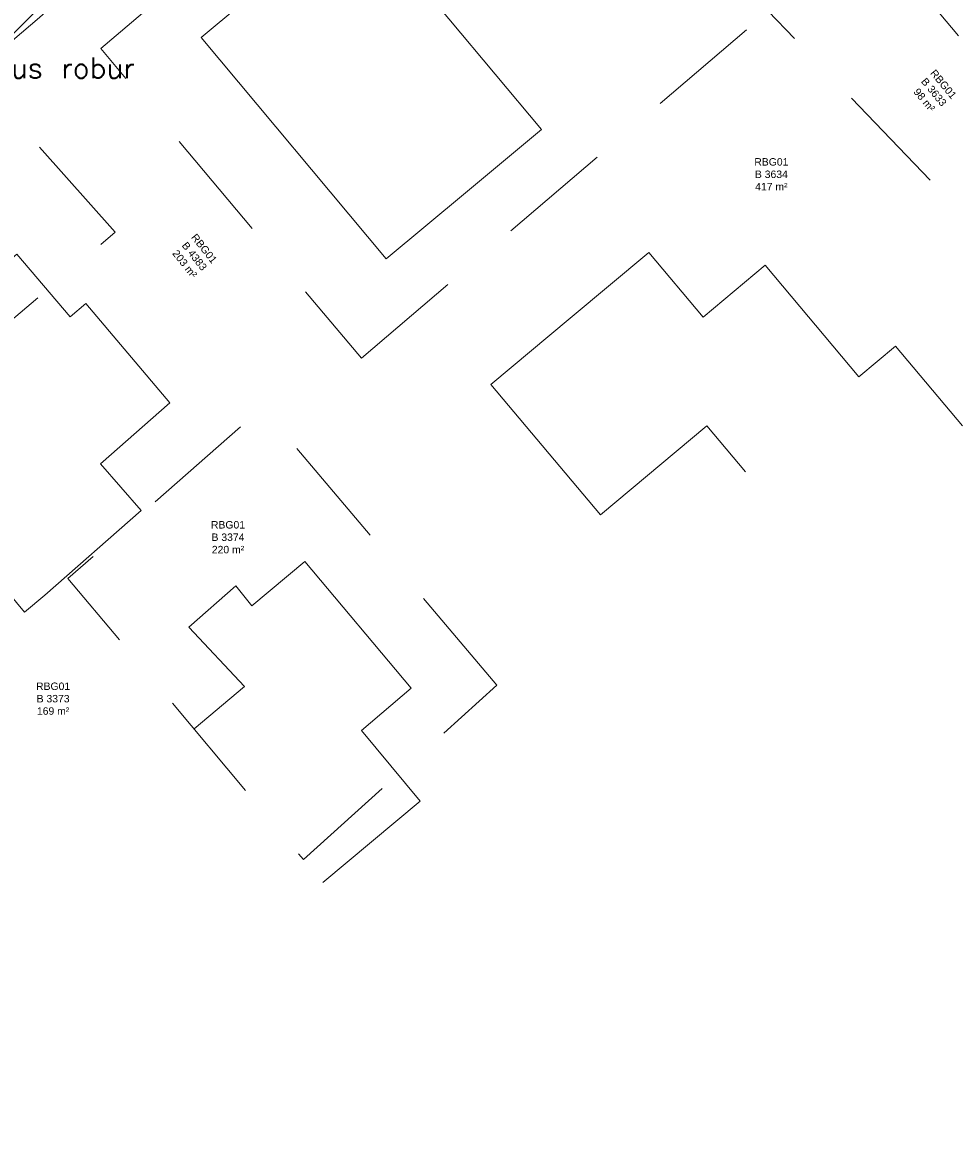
# Model space of a CAD drawing. Header units: metres. Extents: x 102852 to 107197, y 385458 to 392889.
# Tile 13 of 50: x 106812 to 106858, y 392480 to 392535. Entities that reach past the tile are written whole.
import ezdxf
from ezdxf.enums import TextEntityAlignment as Align

# ---------------------------------------------------------------- set-up
doc = ezdxf.new("R2010")
doc.units = ezdxf.units.M
doc.linetypes.add('KG-PERCEEL', pattern=[19, 5.5, -2, -2, 5.5, -2, -2])
for name, color, linetype, lineweight in [('0-BEPLANTING', 14, 'Continuous', 30), ('B-WE-KG-GRENS-T18', 10, 'Continuous', 13), ('B-WE-KG-GRENS_PERCEEL-GV', 150, 'KG-PERCEEL', 13), ('B-WE-OG-TOPOGRAFIE_BEBOUWING-G', 8, 'Continuous', 13), ('Boomsoort', 10, 'Continuous', 0), ('N-WE-IE-TERREINAFSCHEIDING_KUNSTMATIG_HEKWERK-G', 6, 'Continuous', 0), ('X-XX-AL-VERWIJZING-S', 7, 'Continuous', 30)]:
    doc.layers.add(name, color=color, linetype=linetype, lineweight=lineweight)
doc.styles.add('NLCS-ISO-T25', font='NLCS-ISO.ttf')
doc.styles.add('Style-txt', font='txt.shx')

# ---------------------------------------------------------------- blocks, each defined once
blk = doc.blocks.new('kadata_3')
at = {"layer": 'B-WE-KG-GRENS_PERCEEL-GV'}
for points in [[(106828.823, 392518.824), (106848.507, 392535.623), (106834.924, 392549.799), (106816.215, 392533.813)], [(106863.824, 392527.162), (106853.294, 392539.709), (106848.507, 392535.623), (106859.842, 392523.793)], [(106816.904, 392524.929), (106812.074, 392530.352), (106795.575, 392516.563), (106800.338, 392510.872)], [(106835.38, 392503.002), (106824.019, 392516.437), (106814.619, 392508.165), (106826.016, 392494.561)]]:
    blk.add_3dface(points, dxfattribs=at)
at = {"layer": 'B-WE-OG-TOPOGRAFIE_BEBOUWING-G', "flags": 128}
for points in [[(106837.528, 392529.905), (106828.569, 392540.625), (106824.9, 392537.56), (106821.06, 392534.35), (106830.02, 392523.63), (106833.86, 392526.83), (106837.528, 392529.905)], [(106814.719, 392520.828), (106812.149, 392523.867), (106806.781, 392519.329), (106809.314, 392516.258), (106807.938, 392515.094), (106811.94, 392510.343), (106811.394, 392509.883), (106810.408, 392509.062), (106812.509, 392506.538), (106813.495, 392507.359), (106818.168, 392511.454), (106816.19, 392513.71), (106819.55, 392516.66), (106815.49, 392521.48), (106814.719, 392520.828)], [(106852.899, 392517.931), (106848.363, 392523.339), (106845.357, 392520.818), (106842.737, 392523.942), (106838.93, 392520.76), (106835.09, 392517.55), (106840.39, 392511.24), (106845.54, 392515.561), (106847.41, 392513.33)], [(106857.91, 392515.561), (106854.672, 392519.418), (106852.899, 392517.931)], [(106826.955, 392493.44), (106831.67, 392497.39), (106828.82, 392500.8), (106831.22, 392502.86), (106826.08, 392508.99), (106823.51, 392506.84), (106822.746, 392507.809), (106820.463, 392505.813), (106823.166, 392502.928), (106820.724, 392500.877)]]:
    blk.add_lwpolyline(points, dxfattribs=at)
at = {"layer": 'B-WE-KG-GRENS-T18', "char_height": 0.36, "attachment_point": 5, "style": 'NLCS-ISO-T25'}
for s, insert, rotation in [('\\fArial|b0|i0|c00|p39;RBG01\\PB 3633\\P98 m²', (106856.523, 392531.711), 309.6), ('\\fArial|b0|i0|c00|p39;RBG01\\PB 4383\\P203 m²', (106820.74, 392523.763), 308.4)]:
    blk.add_mtext(s, dxfattribs=dict(at, insert=insert, rotation=rotation))
for s, insert in [('\\fArial|b0|i0|c00|p39;RBG01\\PB 3634\\P417 m²', (106848.659, 392527.732)), ('\\fArial|b0|i0|c00|p39;RBG01\\PB 3374\\P220 m²', (106822.364, 392510.159)), ('\\fArial|b0|i0|c00|p39;RBG01\\PB 3373\\P169 m²', (106813.901, 392502.343))]:
    blk.add_mtext(s, dxfattribs=dict(at, insert=insert))

msp = doc.modelspace()

# ---------------------------------------------------------------- hatches: boundary and pattern name
at = {"layer": '0-BEPLANTING'}
h = msp.add_hatch(dxfattribs=at)
h.set_pattern_fill('ANSI31', color=256, scale=0.1, pattern_type=2)
h.set_pattern_definition([(45, (0, 0), (-1.122532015, 1.122532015), [])])
h.paths.add_polyline_path([(106719.632, 392514.245), (106718.938, 392514.99), (106718.18, 392514.849), (106716.754, 392513.849), (106712.076, 392510.359), (106711.573, 392510.138), (106701.692, 392517.539), (106697.188, 392521.135), (106696.202, 392522.772), (106696.322, 392524.316), (106699.222, 392528.246), (106697.274, 392530.659), (106688.818, 392535.824), (106687.392, 392536.807), (106686.619, 392536.643), (106682.769, 392533.036), (106682.004, 392532.194), (106672.084, 392538.844), (106661.415, 392546.593), (106655.274, 392551.965), (106652.074, 392554.824), (106647.013, 392550.413), (106685.562, 392524.056), (106688.159, 392527.504), (106683.357, 392530.682), (106687.022, 392535.963), (106697.701, 392528.149), (106694.207, 392522.955), (106689.049, 392526.841), (106686.473, 392523.428), (106700.229, 392513.897), (106747.898, 392480.331), (106760.114, 392490.415), (106786.714, 392512.905), (106804.416, 392527.816), (106813.241, 392535.316), (106825.592, 392546.351), (106830.494, 392550.058), (106835.258, 392553.282), (106839.787, 392548.316), (106848.675, 392538.78), (106895.742, 392580.054), (106885.181, 392593.181), (106903.743, 392606.249), (106901.657, 392607.873), (106900.484, 392607.118), (106898.98, 392605.866), (106894.83, 392602.682), (106888.788, 392598.009), (106881.265, 392592.439), (106880.486, 392591.728), (106880.712, 392590.881), (106881.691, 392589.56), (106885.403, 392585.411), (106887.554, 392583.279), (106888.784, 392581.191), (106889.052, 392579.769), (106888.227, 392578.981), (106881.301, 392573.86), (106875.765, 392568.788), (106869.627, 392563.132), (106865.958, 392560.052), (106860.44, 392555.101), (106850.554, 392546.099), (106848.767, 392545.241), (106847.521, 392545.737), (106843.495, 392551.702), (106839.644, 392556.665), (106837.241, 392559.165), (106836.321, 392558.62), (106834.933, 392557.55), (106829.126, 392553.423), (106819.728, 392546.555), (106810.591, 392540.216), (106809.411, 392539.399), (106807.28, 392537.802), (106805.589, 392535.946), (106803.836, 392533.195), (106797.846, 392528.632), (106788.908, 392521.609), (106779.307, 392514.119), (106772.597, 392509.291), (106765.29, 392503.863), (106757.373, 392497.804), (106744.929, 392488.447), (106743.664, 392487.535), (106742.024, 392487.917), (106739.864, 392489.057), (106738.175, 392490.178), (106736.203, 392491.857), (106726.157, 392505.387)])
h.paths.add_polyline_path([(106699.614, 392543.22), (106698.705, 392541.649), (106697.647, 392537.64), (106698.702, 392535.525), (106704.303, 392527.935), (106712.882, 392516.441), (106713.785, 392515.756), (106715.067, 392516.126), (106716.858, 392517.388), (106717.101, 392517.731), (106716.948, 392518.396), (106712.316, 392525.322), (106709.402, 392530.571), (106708.791, 392530.144)])

# ---------------------------------------------------------------- linework, layer by layer
at = {"layer": 'N-WE-IE-TERREINAFSCHEIDING_KUNSTMATIG_HEKWERK-G', "flags": 128}
msp.add_lwpolyline([(106686.473, 392523.428), (106700.229, 392513.897), (106747.898, 392480.331), (106760.114, 392490.415), (106786.714, 392512.905), (106804.416, 392527.816), (106813.241, 392535.316), (106825.592, 392546.351), (106830.494, 392550.058), (106835.258, 392553.282), (106839.787, 392548.316), (106848.675, 392538.78), (106895.742, 392580.054), (106885.181, 392593.181), (106903.743, 392606.249)], dxfattribs=at)

# ---------------------------------------------------------------- block references
at = {"layer": 'X-XX-AL-VERWIJZING-S', "rotation": 360}
msp.add_blockref('kadata_3', (0, 0), dxfattribs=at)

# ---------------------------------------------------------------- texts
at = {"layer": 'Boomsoort', "color": 7, "style": 'Style-txt'}
msp.add_text('Quercus robur', height=1, dxfattribs=at).set_placement((106817.852, 392532.381, 0.134), align=Align.RIGHT)

doc.saveas('drawing.dxf')
